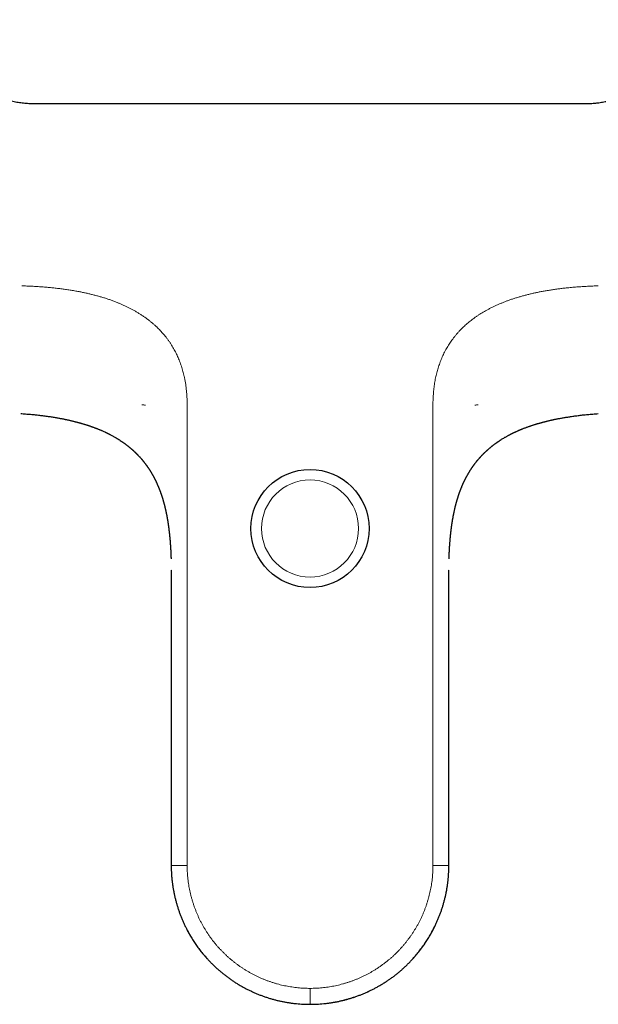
# Model space of a CAD drawing. Header units: millimetres. Extents: x 8 to 945, y 12 to 444.
# Tile 8 of 40: x 439 to 530, y 45 to 200. Entities that reach past the tile are written whole.
import ezdxf

# ---------------------------------------------------------------- set-up
doc = ezdxf.new("R2010")
doc.units = ezdxf.units.MM

msp = doc.modelspace()

# ---------------------------------------------------------------- linework, layer by layer
at = {"color": 7, "linetype": 'Continuous', "lineweight": 30}
for p, q in [((484.54, 186.43), (441.15, 186.43)), ((527.94, 186.43), (484.54, 186.43)), ((439.22, 137.93), (439.39, 137.92)), ((462.79, 113.52), (462.79, 113.51)), ((462.79, 113.41), (462.79, 67.18)), ((462.79, 113.41), (462.79, 113.41)), ((506.29, 113.51), (506.29, 113.52)), ((506.29, 67.18), (506.29, 113.41)), ((463.14, 63.32), (463.19, 63.05)), ((505.89, 63), (505.95, 63.32)), ((475.31, 47.49), (475.54, 47.38)), ((493.54, 47.38), (493.77, 47.48)), ((493.77, 47.48), (493.78, 47.49)), ((484.06, 45.44), (484.1, 45.43)), ((485, 45.43), (485.04, 45.44))]:
    msp.add_line(p, q, dxfattribs=at)
at = {"color": 252, "linetype": 'Continuous', "lineweight": 0}
for p, q in [((465.29, 67.18), (465.29, 113.41)), ((503.8, 113.41), (503.8, 67.18)), ((463.14, 63.32), (463.14, 63.32)), ((505.95, 63.32), (505.95, 63.32)), ((465.84, 56.08), (465.84, 56.08)), ((503.25, 56.08), (503.25, 56.08))]:
    msp.add_line(p, q, dxfattribs=at)
at = {"color": 7, "linetype": 'Continuous', "lineweight": 30}
msp.add_circle((484.54, 119.93), 9.25, dxfattribs=at)
at = {"color": 252, "linetype": 'Continuous', "lineweight": 0}
msp.add_circle((484.54, 119.93), 7.6, dxfattribs=at)
at = {"color": 7, "linetype": 'Continuous', "lineweight": 30}
for points, knots in [([(441.15, 186.43), (441.01, 186.43), (440.72, 186.43), (440.29, 186.45), (439.86, 186.49), (439.43, 186.53), (439.01, 186.59), (438.6, 186.66), (438.19, 186.74), (437.79, 186.84), (437.39, 186.94), (436.99, 187.06), (436.59, 187.19), (436.2, 187.33), (435.81, 187.48), (435.43, 187.65), (435.06, 187.82), (434.69, 188.01), (434.33, 188.2), (433.97, 188.41), (433.62, 188.62), (433.28, 188.85), (432.95, 189.09), (432.62, 189.33), (432.31, 189.58), (432.01, 189.83), (431.73, 190.08), (431.46, 190.33), (431.19, 190.59), (430.93, 190.86), (430.67, 191.15), (430.41, 191.45), (430.15, 191.77), (429.9, 192.1), (429.66, 192.43), (429.43, 192.77), (429.21, 193.12), (429.01, 193.46), (428.82, 193.8), (428.64, 194.14), (428.48, 194.48), (428.32, 194.83), (428.17, 195.18), (428.03, 195.53), (427.9, 195.9), (427.78, 196.26), (427.67, 196.63), (427.57, 197.01), (427.49, 197.39), (427.41, 197.76), (427.34, 198.13), (427.29, 198.5), (427.24, 198.87), (427.2, 199.24), (427.19, 199.48), (427.18, 199.6)], [0, 0, 0, 0, 0.020619, 0.041106, 0.061471, 0.081723, 0.10187, 0.121562, 0.141169, 0.160696, 0.18015, 0.199932, 0.219651, 0.239313, 0.258923, 0.278485, 0.298006, 0.31749, 0.336941, 0.356362, 0.375759, 0.395135, 0.414493, 0.433837, 0.453169, 0.470884, 0.488595, 0.506305, 0.524015, 0.541728, 0.559447, 0.578786, 0.598137, 0.617505, 0.636893, 0.656304, 0.675742, 0.695212, 0.71309, 0.731001, 0.74895, 0.766939, 0.784973, 0.803056, 0.821193, 0.839388, 0.857647, 0.875974, 0.894375, 0.912857, 0.930362, 0.947948, 0.965623, 0.98339, 1, 1, 1, 1]), ([(541.91, 199.6), (541.9, 199.46), (541.88, 199.18), (541.84, 198.76), (541.78, 198.33), (541.71, 197.91), (541.63, 197.49), (541.53, 197.08), (541.43, 196.68), (541.31, 196.29), (541.18, 195.89), (541.04, 195.5), (540.89, 195.11), (540.73, 194.73), (540.55, 194.35), (540.37, 193.98), (540.17, 193.62), (539.97, 193.26), (539.75, 192.91), (539.52, 192.57), (539.29, 192.23), (539.04, 191.9), (538.79, 191.58), (538.53, 191.27), (538.26, 190.97), (538, 190.69), (537.73, 190.42), (537.46, 190.17), (537.18, 189.92), (536.9, 189.67), (536.6, 189.43), (536.28, 189.19), (535.95, 188.95), (535.61, 188.72), (535.26, 188.5), (534.91, 188.29), (534.55, 188.09), (534.19, 187.9), (533.84, 187.73), (533.5, 187.58), (533.15, 187.43), (532.79, 187.29), (532.43, 187.17), (532.07, 187.05), (531.7, 186.94), (531.33, 186.84), (530.95, 186.75), (530.57, 186.68), (530.19, 186.61), (529.81, 186.55), (529.43, 186.51), (529.06, 186.47), (528.69, 186.45), (528.31, 186.43), (528.06, 186.43), (527.94, 186.43)], [0, 0, 0, 0, 0.019525, 0.040009, 0.06037, 0.080619, 0.100762, 0.120451, 0.140054, 0.159578, 0.179029, 0.198808, 0.218524, 0.238182, 0.257788, 0.277348, 0.296866, 0.316346, 0.335793, 0.355212, 0.374606, 0.393978, 0.413333, 0.432673, 0.452003, 0.469715, 0.487423, 0.505129, 0.522836, 0.540547, 0.558263, 0.577598, 0.596947, 0.616311, 0.635696, 0.655103, 0.674538, 0.694005, 0.71188, 0.729788, 0.747734, 0.76572, 0.783751, 0.801831, 0.819965, 0.838157, 0.856412, 0.874737, 0.893135, 0.911614, 0.929115, 0.946699, 0.96437, 0.982135, 1, 1, 1, 1]), ([(439.39, 137.92), (439.52, 137.91), (439.79, 137.89), (440.18, 137.86), (440.57, 137.83), (440.94, 137.8), (441.3, 137.76), (441.65, 137.73), (441.98, 137.69), (442.31, 137.65), (442.64, 137.61), (442.99, 137.57), (443.34, 137.52), (443.67, 137.47), (444, 137.42), (444.31, 137.37), (444.6, 137.32), (444.89, 137.28), (445.16, 137.23), (445.41, 137.18), (445.66, 137.13), (445.89, 137.09), (446.1, 137.05), (446.3, 137), (446.48, 136.97), (446.65, 136.93), (446.81, 136.89), (446.98, 136.85), (447.18, 136.81), (447.38, 136.76), (447.58, 136.71), (447.76, 136.66), (447.92, 136.62), (448.04, 136.59), (448.13, 136.57), (448.18, 136.55), (448.22, 136.54), (448.26, 136.53), (448.29, 136.53), (448.31, 136.52), (448.33, 136.51), (448.37, 136.5), (448.41, 136.49), (448.46, 136.48), (448.53, 136.46), (448.6, 136.44), (448.69, 136.41), (448.79, 136.38), (448.93, 136.34), (449.1, 136.29), (449.28, 136.24), (449.46, 136.18), (449.63, 136.13), (449.79, 136.07), (449.96, 136.02), (450.13, 135.96), (450.29, 135.9), (450.45, 135.85), (450.62, 135.79), (450.79, 135.72), (450.94, 135.66), (451.1, 135.6), (451.26, 135.54), (451.41, 135.48), (451.55, 135.42), (451.68, 135.37), (451.81, 135.31), (451.96, 135.25), (452.15, 135.16), (452.32, 135.09), (452.44, 135.03), (452.51, 135), (452.58, 134.97), (452.64, 134.94), (452.69, 134.91), (452.73, 134.89), (452.77, 134.87), (452.8, 134.86), (452.83, 134.84), (452.88, 134.82), (452.93, 134.79), (452.99, 134.76), (453.06, 134.73), (453.13, 134.69), (453.25, 134.63), (453.39, 134.55), (453.58, 134.45), (453.78, 134.34), (453.98, 134.23), (454.2, 134.1), (454.44, 133.95), (454.69, 133.8), (454.87, 133.67), (454.99, 133.59), (455.05, 133.56), (455.1, 133.52), (455.13, 133.5), (455.16, 133.48), (455.19, 133.46), (455.2, 133.45), (455.22, 133.43), (455.25, 133.42), (455.29, 133.39), (455.33, 133.36), (455.39, 133.32), (455.47, 133.26), (455.56, 133.19), (455.65, 133.12), (455.74, 133.06), (455.82, 133), (455.9, 132.93), (455.99, 132.87), (456.08, 132.8), (456.17, 132.72), (456.27, 132.64), (456.36, 132.56), (456.44, 132.5), (456.5, 132.44), (456.57, 132.39), (456.62, 132.34), (456.68, 132.29), (456.72, 132.26), (456.75, 132.23), (456.77, 132.21), (456.78, 132.2), (456.8, 132.18), (456.83, 132.16), (456.86, 132.13), (456.9, 132.09), (456.96, 132.04), (457.02, 131.98), (457.07, 131.93), (457.12, 131.88), (457.17, 131.84), (457.21, 131.8), (457.25, 131.76), (457.29, 131.72), (457.33, 131.68), (457.38, 131.63), (457.43, 131.58), (457.48, 131.53), (457.54, 131.47), (457.59, 131.41), (457.64, 131.36), (457.69, 131.3), (457.74, 131.25), (457.78, 131.21), (457.82, 131.17), (457.85, 131.13), (457.88, 131.11), (457.89, 131.09), (457.91, 131.07), (457.93, 131.04), (457.96, 131.01), (458, 130.97), (458.04, 130.93), (458.08, 130.88), (458.13, 130.82), (458.17, 130.77), (458.22, 130.72), (458.26, 130.67), (458.29, 130.62), (458.33, 130.58), (458.37, 130.53), (458.41, 130.48), (458.46, 130.42), (458.51, 130.36), (458.56, 130.3), (458.6, 130.24), (458.64, 130.18), (458.68, 130.14), (458.72, 130.09), (458.75, 130.05), (458.78, 130), (458.82, 129.95), (458.86, 129.9), (458.89, 129.86), (458.91, 129.82), (458.94, 129.79), (458.96, 129.76), (458.99, 129.72), (459.02, 129.67), (459.05, 129.63), (459.08, 129.59), (459.1, 129.56), (459.12, 129.53), (459.14, 129.5), (459.16, 129.48), (459.18, 129.45), (459.2, 129.42), (459.23, 129.37), (459.26, 129.33), (459.29, 129.28), (459.32, 129.23), (459.35, 129.19), (459.38, 129.15), (459.4, 129.11), (459.42, 129.08), (459.44, 129.05), (459.46, 129.02), (459.49, 128.98), (459.52, 128.93), (459.55, 128.87), (459.59, 128.81), (459.63, 128.74), (459.67, 128.68), (459.71, 128.61), (459.74, 128.55), (459.78, 128.49), (459.82, 128.42), (459.86, 128.35), (459.9, 128.28), (459.93, 128.23), (459.96, 128.18), (459.98, 128.13), (460.01, 128.08), (460.04, 128.02), (460.08, 127.94), (460.13, 127.85), (460.18, 127.76), (460.22, 127.67), (460.27, 127.58), (460.32, 127.48), (460.37, 127.38), (460.41, 127.29), (460.45, 127.2), (460.49, 127.12), (460.52, 127.06), (460.54, 127), (460.57, 126.94), (460.6, 126.87), (460.64, 126.78), (460.69, 126.68), (460.73, 126.57), (460.78, 126.47), (460.81, 126.38), (460.84, 126.31), (460.86, 126.25), (460.89, 126.19), (460.91, 126.14), (460.92, 126.1), (460.94, 126.06), (460.96, 126.02), (460.98, 125.96), (461, 125.9), (461.03, 125.83), (461.05, 125.77), (461.07, 125.71), (461.09, 125.66), (461.11, 125.6), (461.13, 125.54), (461.15, 125.48), (461.17, 125.43), (461.19, 125.38), (461.2, 125.34), (461.21, 125.31), (461.22, 125.28), (461.23, 125.26), (461.24, 125.23), (461.25, 125.2), (461.26, 125.16), (461.28, 125.11), (461.3, 125.06), (461.32, 125), (461.34, 124.94), (461.35, 124.89), (461.38, 124.82), (461.4, 124.73), (461.43, 124.63), (461.46, 124.56), (461.47, 124.5), (461.49, 124.45), (461.5, 124.4), (461.51, 124.37), (461.52, 124.35), (461.52, 124.33), (461.53, 124.31), (461.54, 124.28), (461.55, 124.25), (461.56, 124.2), (461.58, 124.14), (461.6, 124.07), (461.62, 124), (461.64, 123.92), (461.66, 123.85), (461.68, 123.77), (461.7, 123.7), (461.72, 123.62), (461.74, 123.53), (461.76, 123.45), (461.78, 123.39), (461.79, 123.34), (461.8, 123.3), (461.8, 123.27), (461.81, 123.25), (461.82, 123.21), (461.83, 123.17), (461.84, 123.12), (461.86, 123.06), (461.87, 122.99), (461.89, 122.9), (461.92, 122.79), (461.94, 122.67), (461.97, 122.54), (461.99, 122.43), (462.01, 122.34), (462.03, 122.27), (462.04, 122.21), (462.05, 122.14), (462.06, 122.08), (462.07, 122.05), (462.07, 122.03)], [0, 0, 0, 0, 0.012599, 0.024863, 0.036796, 0.048402, 0.059684, 0.070454, 0.080917, 0.091078, 0.100939, 0.112291, 0.123225, 0.133744, 0.143852, 0.153552, 0.162844, 0.171732, 0.180217, 0.188299, 0.19598, 0.203261, 0.210141, 0.216261, 0.222027, 0.227436, 0.23249, 0.237188, 0.244185, 0.250844, 0.257164, 0.263146, 0.26813, 0.272852, 0.274635, 0.276341, 0.277794, 0.278971, 0.279753, 0.280365, 0.281156, 0.282222, 0.283565, 0.285184, 0.287446, 0.289955, 0.29258, 0.295323, 0.300515, 0.306083, 0.31203, 0.318357, 0.323486, 0.328844, 0.334429, 0.340019, 0.345411, 0.350605, 0.35647, 0.362057, 0.367364, 0.372392, 0.378011, 0.38323, 0.388047, 0.392462, 0.39665, 0.400938, 0.408384, 0.416134, 0.418634, 0.421163, 0.423639, 0.42583, 0.427721, 0.429069, 0.430208, 0.431255, 0.432516, 0.434007, 0.435728, 0.438053, 0.440658, 0.44335, 0.446101, 0.452697, 0.459615, 0.466855, 0.474414, 0.482001, 0.49175, 0.501285, 0.510605, 0.513123, 0.515333, 0.517206, 0.518742, 0.519941, 0.520801, 0.521332, 0.522116, 0.523193, 0.524563, 0.526226, 0.528184, 0.532128, 0.535958, 0.539632, 0.543147, 0.546505, 0.549704, 0.553441, 0.5572, 0.561227, 0.565521, 0.570084, 0.572763, 0.575527, 0.578376, 0.581059, 0.583336, 0.585208, 0.586672, 0.587409, 0.587999, 0.588795, 0.589906, 0.591332, 0.593075, 0.596001, 0.598695, 0.601153, 0.603526, 0.605651, 0.60766, 0.609575, 0.611406, 0.613255, 0.615396, 0.61783, 0.620511, 0.6232, 0.625864, 0.628502, 0.630899, 0.633274, 0.635541, 0.637471, 0.639053, 0.640286, 0.640956, 0.64182, 0.642945, 0.644333, 0.645983, 0.648371, 0.650638, 0.652767, 0.655402, 0.65779, 0.659954, 0.661961, 0.66387, 0.665749, 0.668064, 0.670837, 0.673654, 0.676348, 0.678918, 0.68136, 0.68342, 0.68535, 0.687159, 0.68911, 0.691331, 0.69354, 0.695519, 0.696909, 0.698207, 0.699687, 0.701388, 0.703311, 0.704978, 0.706749, 0.708323, 0.709623, 0.71065, 0.711559, 0.712672, 0.714052, 0.715701, 0.71762, 0.719718, 0.721669, 0.723443, 0.725255, 0.726848, 0.728245, 0.729558, 0.730814, 0.732556, 0.734665, 0.737147, 0.739677, 0.742449, 0.745144, 0.747708, 0.750142, 0.752444, 0.755652, 0.758565, 0.76124, 0.763719, 0.765528, 0.767248, 0.769174, 0.771378, 0.77485, 0.778504, 0.782185, 0.785894, 0.789631, 0.793388, 0.797581, 0.801406, 0.804863, 0.807973, 0.810288, 0.812574, 0.815091, 0.817847, 0.820844, 0.825077, 0.82956, 0.83429, 0.836919, 0.83962, 0.842214, 0.844421, 0.846314, 0.847784, 0.849236, 0.851065, 0.853177, 0.85557, 0.858157, 0.860881, 0.862911, 0.865011, 0.86718, 0.86942, 0.871729, 0.874018, 0.876017, 0.877372, 0.878535, 0.879509, 0.880292, 0.881139, 0.882306, 0.883795, 0.885749, 0.887985, 0.890174, 0.892285, 0.894319, 0.896275, 0.900581, 0.904456, 0.90696, 0.909208, 0.91117, 0.912846, 0.914236, 0.914927, 0.915517, 0.916215, 0.917186, 0.91843, 0.919946, 0.922657, 0.92526, 0.927727, 0.930819, 0.933668, 0.936355, 0.939236, 0.942194, 0.945368, 0.948758, 0.950736, 0.952386, 0.953696, 0.954667, 0.955529, 0.956697, 0.958184, 0.959988, 0.962109, 0.964447, 0.966759, 0.971246, 0.975589, 0.979787, 0.983844, 0.986492, 0.989124, 0.991766, 0.994443, 0.99718, 1, 1, 1, 1]), ([(507.02, 122.03), (507.02, 122.05), (507.03, 122.08), (507.04, 122.14), (507.05, 122.21), (507.07, 122.29), (507.09, 122.39), (507.11, 122.49), (507.13, 122.61), (507.17, 122.76), (507.2, 122.9), (507.22, 123), (507.23, 123.05), (507.25, 123.11), (507.26, 123.16), (507.27, 123.2), (507.28, 123.23), (507.28, 123.26), (507.29, 123.28), (507.29, 123.3), (507.3, 123.34), (507.31, 123.38), (507.33, 123.45), (507.35, 123.52), (507.37, 123.59), (507.38, 123.66), (507.4, 123.72), (507.41, 123.78), (507.43, 123.84), (507.45, 123.9), (507.47, 123.97), (507.49, 124.04), (507.51, 124.12), (507.53, 124.19), (507.54, 124.25), (507.55, 124.28), (507.56, 124.31), (507.57, 124.33), (507.57, 124.35), (507.58, 124.37), (507.59, 124.41), (507.6, 124.46), (507.62, 124.51), (507.64, 124.57), (507.66, 124.65), (507.69, 124.73), (507.71, 124.81), (507.74, 124.89), (507.76, 124.95), (507.77, 124.99), (507.79, 125.04), (507.8, 125.09), (507.82, 125.14), (507.83, 125.18), (507.84, 125.21), (507.85, 125.24), (507.86, 125.27), (507.87, 125.3), (507.89, 125.34), (507.91, 125.4), (507.93, 125.46), (507.95, 125.53), (507.98, 125.61), (508.01, 125.69), (508.04, 125.78), (508.07, 125.86), (508.1, 125.93), (508.13, 126), (508.15, 126.05), (508.16, 126.08), (508.17, 126.11), (508.18, 126.14), (508.2, 126.17), (508.21, 126.21), (508.23, 126.26), (508.25, 126.31), (508.28, 126.38), (508.32, 126.48), (508.37, 126.6), (508.41, 126.71), (508.46, 126.81), (508.5, 126.9), (508.54, 126.98), (508.57, 127.05), (508.6, 127.12), (508.63, 127.18), (508.67, 127.26), (508.7, 127.34), (508.75, 127.43), (508.79, 127.51), (508.83, 127.59), (508.87, 127.67), (508.9, 127.74), (508.94, 127.82), (508.98, 127.89), (509.02, 127.96), (509.05, 128.03), (509.09, 128.09), (509.12, 128.15), (509.15, 128.2), (509.18, 128.25), (509.21, 128.31), (509.25, 128.38), (509.29, 128.45), (509.33, 128.52), (509.38, 128.61), (509.43, 128.69), (509.48, 128.77), (509.52, 128.84), (509.56, 128.9), (509.59, 128.95), (509.61, 128.99), (509.64, 129.03), (509.66, 129.06), (509.68, 129.09), (509.7, 129.13), (509.73, 129.17), (509.76, 129.22), (509.8, 129.28), (509.84, 129.33), (509.87, 129.38), (509.9, 129.42), (509.92, 129.46), (509.93, 129.48), (509.95, 129.5), (509.96, 129.52), (509.98, 129.55), (510.01, 129.58), (510.03, 129.62), (510.06, 129.66), (510.08, 129.69), (510.1, 129.72), (510.12, 129.75), (510.15, 129.78), (510.17, 129.82), (510.19, 129.85), (510.22, 129.88), (510.25, 129.93), (510.29, 129.97), (510.32, 130.02), (510.35, 130.06), (510.38, 130.1), (510.42, 130.15), (510.46, 130.21), (510.52, 130.28), (510.58, 130.35), (510.63, 130.42), (510.68, 130.48), (510.71, 130.52), (510.74, 130.56), (510.77, 130.59), (510.8, 130.63), (510.84, 130.68), (510.89, 130.73), (510.94, 130.8), (510.99, 130.86), (511.04, 130.91), (511.09, 130.96), (511.13, 131.01), (511.16, 131.05), (511.19, 131.07), (511.2, 131.1), (511.22, 131.11), (511.24, 131.13), (511.26, 131.16), (511.29, 131.19), (511.32, 131.23), (511.37, 131.27), (511.42, 131.33), (511.48, 131.39), (511.53, 131.45), (511.59, 131.5), (511.64, 131.56), (511.69, 131.61), (511.74, 131.66), (511.78, 131.7), (511.82, 131.74), (511.86, 131.78), (511.9, 131.82), (511.95, 131.86), (512, 131.91), (512.04, 131.95), (512.08, 131.99), (512.12, 132.03), (512.16, 132.06), (512.2, 132.1), (512.24, 132.13), (512.27, 132.16), (512.29, 132.18), (512.31, 132.2), (512.32, 132.21), (512.34, 132.22), (512.36, 132.24), (512.39, 132.27), (512.43, 132.31), (512.48, 132.35), (512.54, 132.4), (512.6, 132.45), (512.67, 132.51), (512.75, 132.59), (512.85, 132.66), (512.94, 132.74), (513.03, 132.81), (513.11, 132.87), (513.2, 132.94), (513.29, 133.02), (513.4, 133.1), (513.49, 133.17), (513.57, 133.22), (513.63, 133.27), (513.69, 133.31), (513.74, 133.35), (513.79, 133.38), (513.82, 133.41), (513.85, 133.43), (513.87, 133.44), (513.89, 133.45), (513.9, 133.46), (513.92, 133.48), (513.96, 133.5), (514, 133.53), (514.05, 133.56), (514.12, 133.61), (514.19, 133.65), (514.26, 133.7), (514.33, 133.75), (514.41, 133.8), (514.48, 133.85), (514.6, 133.92), (514.77, 134.03), (514.97, 134.15), (515.16, 134.26), (515.33, 134.35), (515.49, 134.44), (515.65, 134.53), (515.8, 134.61), (515.93, 134.68), (516.03, 134.73), (516.1, 134.76), (516.17, 134.8), (516.22, 134.83), (516.27, 134.85), (516.3, 134.86), (516.33, 134.88), (516.37, 134.9), (516.4, 134.91), (516.45, 134.94), (516.51, 134.97), (516.58, 135), (516.66, 135.04), (516.74, 135.07), (516.81, 135.1), (516.92, 135.15), (517.05, 135.21), (517.2, 135.28), (517.32, 135.33), (517.42, 135.37), (517.52, 135.41), (517.63, 135.46), (517.74, 135.51), (517.87, 135.56), (518.02, 135.62), (518.19, 135.68), (518.38, 135.75), (518.57, 135.82), (518.75, 135.89), (518.94, 135.95), (519.11, 136.01), (519.28, 136.07), (519.45, 136.12), (519.62, 136.18), (519.79, 136.23), (519.96, 136.28), (520.12, 136.33), (520.27, 136.38), (520.39, 136.41), (520.49, 136.44), (520.56, 136.46), (520.62, 136.48), (520.68, 136.49), (520.72, 136.5), (520.76, 136.51), (520.79, 136.52), (520.82, 136.53), (520.85, 136.54), (520.9, 136.55), (520.95, 136.57), (521.01, 136.58), (521.1, 136.61), (521.22, 136.64), (521.37, 136.67), (521.51, 136.71), (521.64, 136.74), (521.77, 136.77), (521.91, 136.81), (522.06, 136.84), (522.21, 136.88), (522.36, 136.91), (522.53, 136.95), (522.71, 136.99), (522.89, 137.03), (523.1, 137.07), (523.32, 137.11), (523.56, 137.16), (523.81, 137.2), (524.07, 137.25), (524.35, 137.3), (524.63, 137.35), (524.92, 137.39), (525.22, 137.44), (525.53, 137.49), (525.85, 137.53), (526.18, 137.58), (526.53, 137.62), (526.88, 137.66), (527.25, 137.71), (527.64, 137.75), (528.03, 137.79), (528.43, 137.82), (528.84, 137.86), (529.27, 137.89), (529.56, 137.91), (529.7, 137.92)], [0, 0, 0, 0, 0.00282, 0.005557, 0.008234, 0.011613, 0.014988, 0.018412, 0.021933, 0.027678, 0.033683, 0.035743, 0.037824, 0.039735, 0.041394, 0.042801, 0.043958, 0.044818, 0.045506, 0.046377, 0.047496, 0.048863, 0.051579, 0.054352, 0.05698, 0.059464, 0.061804, 0.064, 0.066079, 0.068483, 0.071064, 0.073823, 0.07676, 0.07986, 0.081505, 0.082838, 0.083859, 0.08457, 0.085222, 0.08599, 0.087428, 0.089151, 0.091159, 0.093625, 0.096369, 0.099363, 0.102608, 0.106105, 0.107822, 0.109594, 0.111421, 0.113303, 0.115102, 0.116641, 0.118119, 0.119235, 0.120044, 0.120977, 0.122683, 0.124828, 0.127412, 0.13019, 0.132869, 0.136328, 0.139605, 0.1427, 0.145604, 0.14818, 0.150381, 0.151503, 0.152499, 0.153588, 0.154903, 0.156444, 0.158212, 0.160205, 0.16227, 0.167022, 0.171543, 0.175832, 0.179877, 0.183567, 0.18687, 0.189395, 0.191897, 0.194574, 0.197505, 0.200714, 0.204202, 0.207966, 0.210992, 0.214, 0.216991, 0.219964, 0.222919, 0.225856, 0.22862, 0.23114, 0.233289, 0.235294, 0.237458, 0.2399, 0.242523, 0.245393, 0.248528, 0.25193, 0.255598, 0.258667, 0.261677, 0.264317, 0.266274, 0.267961, 0.269394, 0.270809, 0.272297, 0.273948, 0.275865, 0.27806, 0.280228, 0.282571, 0.284673, 0.286437, 0.287587, 0.28853, 0.289323, 0.290321, 0.29148, 0.292865, 0.29446, 0.296021, 0.297468, 0.298802, 0.300023, 0.301517, 0.302809, 0.304143, 0.305614, 0.307543, 0.309634, 0.311577, 0.313293, 0.314969, 0.316753, 0.319635, 0.322737, 0.326027, 0.329506, 0.331665, 0.333542, 0.335131, 0.336541, 0.338037, 0.340368, 0.342919, 0.345786, 0.348983, 0.351162, 0.35347, 0.355625, 0.357354, 0.358659, 0.359427, 0.360199, 0.361149, 0.362277, 0.363581, 0.365062, 0.367674, 0.370345, 0.373043, 0.375696, 0.378375, 0.381078, 0.383634, 0.385896, 0.387865, 0.389563, 0.391435, 0.3934, 0.395459, 0.397706, 0.400223, 0.401846, 0.403564, 0.405377, 0.40727, 0.408953, 0.410321, 0.411323, 0.412044, 0.412598, 0.41329, 0.414137, 0.415683, 0.417571, 0.4198, 0.422355, 0.42495, 0.427474, 0.431802, 0.435904, 0.439779, 0.443427, 0.446852, 0.450294, 0.454461, 0.458892, 0.463587, 0.465892, 0.468255, 0.470677, 0.47296, 0.474895, 0.476242, 0.477348, 0.478212, 0.478836, 0.479304, 0.479919, 0.481232, 0.482969, 0.485128, 0.487637, 0.490437, 0.493269, 0.496121, 0.498992, 0.501884, 0.504796, 0.512907, 0.521167, 0.527523, 0.533782, 0.539815, 0.545623, 0.551208, 0.55657, 0.559312, 0.561965, 0.564326, 0.566355, 0.568053, 0.569155, 0.570129, 0.571259, 0.572575, 0.574075, 0.576393, 0.579027, 0.581706, 0.584352, 0.586963, 0.58954, 0.595481, 0.601234, 0.60457, 0.607854, 0.611313, 0.61502, 0.618976, 0.623179, 0.628548, 0.634271, 0.640346, 0.646773, 0.653549, 0.659117, 0.664899, 0.670724, 0.676306, 0.681642, 0.687499, 0.693032, 0.698242, 0.703129, 0.707696, 0.710119, 0.712442, 0.714565, 0.71636, 0.717826, 0.718963, 0.719772, 0.720609, 0.721764, 0.723241, 0.725033, 0.726952, 0.728918, 0.73374, 0.738824, 0.74285, 0.747027, 0.751354, 0.755831, 0.760459, 0.765277, 0.770165, 0.775409, 0.781009, 0.786964, 0.793274, 0.800356, 0.807838, 0.815721, 0.824006, 0.832694, 0.841785, 0.850729, 0.860035, 0.869705, 0.879742, 0.890148, 0.900926, 0.912079, 0.923611, 0.935527, 0.947829, 0.960293, 0.97314, 0.986374, 1, 1, 1, 1]), ([(462.07, 122.03), (462.08, 122.03), (462.08, 122.01), (462.09, 121.97), (462.09, 121.93), (462.1, 121.89), (462.11, 121.85), (462.12, 121.8), (462.13, 121.75), (462.14, 121.7), (462.15, 121.64), (462.16, 121.58), (462.17, 121.53), (462.18, 121.48), (462.18, 121.44), (462.19, 121.4), (462.2, 121.36), (462.2, 121.31), (462.21, 121.27), (462.22, 121.22), (462.23, 121.17), (462.24, 121.12), (462.24, 121.07), (462.25, 121.03), (462.26, 120.98), (462.27, 120.93), (462.28, 120.87), (462.29, 120.81), (462.3, 120.74), (462.3, 120.68), (462.31, 120.63), (462.32, 120.59), (462.32, 120.56), (462.33, 120.53), (462.33, 120.5), (462.34, 120.47), (462.34, 120.44), (462.35, 120.39), (462.36, 120.34), (462.36, 120.27), (462.37, 120.21), (462.38, 120.15), (462.39, 120.09), (462.39, 120.05), (462.4, 120.01), (462.4, 119.97), (462.41, 119.95), (462.41, 119.93), (462.41, 119.9), (462.42, 119.87), (462.42, 119.82), (462.43, 119.75), (462.44, 119.66), (462.45, 119.59), (462.46, 119.52), (462.47, 119.45), (462.47, 119.4), (462.48, 119.35), (462.48, 119.32), (462.49, 119.29), (462.49, 119.27), (462.49, 119.24), (462.5, 119.18), (462.51, 119.11), (462.51, 119.03), (462.52, 118.96), (462.53, 118.89), (462.54, 118.83), (462.54, 118.76), (462.55, 118.7), (462.55, 118.65), (462.56, 118.62), (462.56, 118.6), (462.56, 118.58), (462.56, 118.55), (462.57, 118.51), (462.57, 118.46), (462.58, 118.41), (462.58, 118.34), (462.59, 118.27), (462.6, 118.2), (462.6, 118.12), (462.61, 118.04), (462.62, 117.96), (462.63, 117.76), (462.65, 117.55), (462.66, 117.33), (462.67, 117.23), (462.68, 117.13), (462.68, 117.04), (462.69, 116.96), (462.69, 116.91), (462.69, 116.87), (462.69, 116.85), (462.7, 116.83), (462.7, 116.82), (462.7, 116.8), (462.7, 116.78), (462.7, 116.74), (462.7, 116.69), (462.71, 116.63), (462.71, 116.56), (462.72, 116.48), (462.72, 116.4), (462.72, 116.31), (462.73, 116.21), (462.73, 116.1), (462.74, 115.96), (462.75, 115.8), (462.75, 115.65), (462.76, 115.51), (462.76, 115.38), (462.77, 115.27), (462.77, 115.2), (462.77, 115.17)], [0, 0, 0, 0, 0.002768, 0.009534, 0.01621, 0.022458, 0.029138, 0.036252, 0.043832, 0.052051, 0.060821, 0.070144, 0.079158, 0.086296, 0.092221, 0.098521, 0.105259, 0.111688, 0.118554, 0.125878, 0.133661, 0.141903, 0.149814, 0.156372, 0.16301, 0.170561, 0.179157, 0.188716, 0.199092, 0.210282, 0.216519, 0.222803, 0.228168, 0.232473, 0.235716, 0.239599, 0.244799, 0.251337, 0.260823, 0.270493, 0.280089, 0.289614, 0.297046, 0.3043, 0.310552, 0.315663, 0.31893, 0.321623, 0.325164, 0.32989, 0.3358, 0.348771, 0.361174, 0.371933, 0.382201, 0.391971, 0.400563, 0.407538, 0.411884, 0.415232, 0.418137, 0.42265, 0.428964, 0.441658, 0.45339, 0.46402, 0.473565, 0.482992, 0.492872, 0.503205, 0.509152, 0.513416, 0.516092, 0.518913, 0.522439, 0.528121, 0.535009, 0.543105, 0.55215, 0.562338, 0.573597, 0.585071, 0.596518, 0.607936, 0.619327, 0.681483, 0.697173, 0.712328, 0.726388, 0.739371, 0.751297, 0.757523, 0.762522, 0.76578, 0.767411, 0.769135, 0.771538, 0.774619, 0.780073, 0.786858, 0.794972, 0.804416, 0.815189, 0.827063, 0.84014, 0.853242, 0.865977, 0.888923, 0.910629, 0.931142, 0.950512, 0.968802, 0.986087, 1, 1, 1, 1]), ([(506.32, 115.17), (506.32, 115.19), (506.32, 115.24), (506.32, 115.33), (506.33, 115.46), (506.33, 115.61), (506.34, 115.77), (506.35, 115.94), (506.36, 116.09), (506.36, 116.23), (506.37, 116.34), (506.37, 116.44), (506.38, 116.53), (506.38, 116.62), (506.39, 116.69), (506.39, 116.74), (506.39, 116.78), (506.39, 116.8), (506.39, 116.82), (506.39, 116.83), (506.39, 116.85), (506.4, 116.87), (506.4, 116.9), (506.4, 116.94), (506.4, 117.01), (506.41, 117.1), (506.42, 117.22), (506.43, 117.35), (506.44, 117.59), (506.46, 117.81), (506.48, 118.02), (506.49, 118.11), (506.49, 118.2), (506.5, 118.29), (506.51, 118.37), (506.52, 118.44), (506.52, 118.49), (506.52, 118.54), (506.53, 118.57), (506.53, 118.59), (506.53, 118.62), (506.54, 118.65), (506.54, 118.71), (506.55, 118.77), (506.55, 118.84), (506.56, 118.9), (506.57, 118.97), (506.58, 119.04), (506.58, 119.12), (506.59, 119.19), (506.6, 119.24), (506.6, 119.27), (506.6, 119.3), (506.61, 119.32), (506.61, 119.36), (506.62, 119.4), (506.62, 119.45), (506.63, 119.52), (506.64, 119.6), (506.65, 119.68), (506.66, 119.75), (506.67, 119.81), (506.67, 119.85), (506.68, 119.89), (506.68, 119.92), (506.68, 119.94), (506.68, 119.96), (506.69, 119.99), (506.69, 120.02), (506.7, 120.06), (506.7, 120.11), (506.71, 120.16), (506.72, 120.21), (506.72, 120.26), (506.73, 120.31), (506.74, 120.36), (506.74, 120.4), (506.75, 120.44), (506.75, 120.47), (506.76, 120.5), (506.76, 120.52), (506.77, 120.55), (506.77, 120.59), (506.78, 120.63), (506.78, 120.67), (506.79, 120.71), (506.8, 120.76), (506.8, 120.81), (506.81, 120.85), (506.82, 120.9), (506.82, 120.94), (506.83, 120.98), (506.84, 121.01), (506.84, 121.05), (506.85, 121.1), (506.86, 121.16), (506.87, 121.24), (506.88, 121.3), (506.89, 121.37), (506.9, 121.42), (506.91, 121.47), (506.92, 121.51), (506.93, 121.55), (506.94, 121.6), (506.94, 121.65), (506.95, 121.69), (506.96, 121.73), (506.97, 121.77), (506.97, 121.81), (506.98, 121.85), (506.99, 121.88), (506.99, 121.91), (507, 121.95), (507.01, 121.98), (507.01, 122.01), (507.02, 122.03), (507.02, 122.03)], [0, 0, 0, 0, 0.007625, 0.022389, 0.042, 0.062884, 0.085129, 0.108808, 0.13398, 0.148716, 0.163942, 0.178559, 0.191467, 0.203159, 0.212974, 0.220912, 0.224775, 0.227961, 0.230471, 0.232306, 0.233796, 0.236679, 0.241233, 0.247188, 0.253545, 0.269169, 0.286467, 0.305451, 0.325084, 0.387332, 0.400644, 0.413993, 0.427381, 0.440332, 0.451769, 0.461649, 0.469054, 0.475252, 0.480243, 0.483317, 0.485933, 0.490006, 0.499371, 0.509238, 0.518684, 0.527708, 0.537032, 0.54738, 0.558754, 0.571014, 0.577482, 0.582044, 0.584993, 0.58854, 0.593387, 0.599394, 0.606561, 0.617556, 0.629225, 0.641524, 0.654456, 0.661158, 0.667635, 0.672941, 0.677031, 0.679942, 0.682956, 0.686719, 0.69123, 0.697963, 0.705486, 0.71307, 0.720701, 0.728377, 0.735397, 0.742454, 0.749223, 0.754974, 0.759681, 0.763342, 0.766797, 0.771176, 0.77675, 0.783382, 0.789993, 0.796349, 0.80245, 0.81022, 0.817532, 0.824351, 0.830587, 0.836235, 0.841295, 0.846471, 0.852682, 0.864885, 0.876399, 0.886902, 0.896439, 0.905182, 0.913171, 0.91849, 0.924987, 0.93243, 0.939684, 0.946597, 0.95317, 0.959403, 0.965305, 0.970925, 0.976271, 0.981343, 0.986205, 0.991973, 0.999055, 1, 1, 1, 1]), ([(462.79, 67.18), (462.8, 67), (462.8, 66.64), (462.82, 66.11), (462.85, 65.57), (462.9, 65.04), (462.96, 64.51), (463.03, 63.99), (463.11, 63.47), (463.21, 62.95), (463.32, 62.43), (463.44, 61.91), (463.58, 61.39), (463.73, 60.88), (463.89, 60.37), (464.06, 59.86), (464.25, 59.35), (464.45, 58.86), (464.66, 58.36), (464.88, 57.88), (465.12, 57.39), (465.36, 56.92), (465.62, 56.45), (465.89, 56), (466.16, 55.55), (466.45, 55.11), (466.75, 54.67), (467.06, 54.24), (467.39, 53.81), (467.72, 53.39), (468.07, 52.98), (468.42, 52.58), (468.79, 52.18), (469.16, 51.8), (469.55, 51.42), (469.94, 51.06), (470.34, 50.71), (470.75, 50.36), (471.17, 50.03), (471.59, 49.71), (472.02, 49.4), (472.45, 49.1), (472.89, 48.81), (473.35, 48.53), (473.81, 48.26), (474.28, 48), (474.76, 47.75), (475.24, 47.52), (475.73, 47.29), (476.22, 47.08), (476.72, 46.88), (477.22, 46.7), (477.73, 46.52), (478.24, 46.36), (478.75, 46.21), (479.26, 46.08), (479.77, 45.96), (480.29, 45.85), (480.81, 45.75), (481.34, 45.67), (481.87, 45.59), (482.4, 45.53), (482.94, 45.49), (483.47, 45.45), (484.01, 45.43), (484.37, 45.43), (484.54, 45.43)], [0, 0, 0, 0, 0.01568, 0.03136, 0.04704, 0.06272, 0.0784, 0.0938, 0.1092, 0.1246, 0.14, 0.155714, 0.171429, 0.187143, 0.202857, 0.218571, 0.234286, 0.25, 0.26568, 0.28136, 0.29704, 0.31272, 0.3284, 0.3438, 0.3592, 0.3746, 0.39, 0.405714, 0.421429, 0.437143, 0.452857, 0.468571, 0.484286, 0.5, 0.51568, 0.53136, 0.54704, 0.56272, 0.5784, 0.5938, 0.6092, 0.6246, 0.64, 0.655714, 0.671429, 0.687143, 0.702857, 0.718571, 0.734286, 0.75, 0.76568, 0.78136, 0.79704, 0.81272, 0.8284, 0.8438, 0.8592, 0.8746, 0.89, 0.905714, 0.921429, 0.937143, 0.952857, 0.968571, 0.984286, 1, 1, 1, 1]), ([(484.54, 45.43), (484.72, 45.43), (485.08, 45.43), (485.62, 45.45), (486.15, 45.49), (486.68, 45.53), (487.21, 45.59), (487.74, 45.66), (488.26, 45.75), (488.78, 45.84), (489.29, 45.95), (489.81, 46.07), (490.33, 46.21), (490.85, 46.36), (491.36, 46.52), (491.87, 46.7), (492.37, 46.88), (492.87, 47.08), (493.36, 47.29), (493.85, 47.52), (494.33, 47.75), (494.81, 48), (495.27, 48.26), (495.73, 48.52), (496.18, 48.8), (496.62, 49.09), (497.06, 49.39), (497.49, 49.7), (497.92, 50.02), (498.33, 50.36), (498.75, 50.7), (499.15, 51.06), (499.54, 51.42), (499.93, 51.8), (500.3, 52.18), (500.66, 52.57), (501.02, 52.98), (501.36, 53.39), (501.7, 53.8), (502.02, 54.22), (502.33, 54.65), (502.62, 55.08), (502.91, 55.53), (503.19, 55.98), (503.46, 56.44), (503.72, 56.92), (503.97, 57.39), (504.21, 57.87), (504.43, 58.36), (504.64, 58.86), (504.84, 59.35), (505.03, 59.86), (505.2, 60.36), (505.36, 60.87), (505.51, 61.38), (505.65, 61.9), (505.77, 62.41), (505.88, 62.92), (505.97, 63.44), (506.06, 63.97), (506.13, 64.5), (506.19, 65.04), (506.24, 65.57), (506.27, 66.11), (506.29, 66.64), (506.29, 67), (506.29, 67.18)], [0, 0, 0, 0, 0.01568, 0.03136, 0.04704, 0.06272, 0.0784, 0.0938, 0.1092, 0.1246, 0.14, 0.155714, 0.171429, 0.187143, 0.202857, 0.218571, 0.234286, 0.25, 0.26568, 0.28136, 0.29704, 0.31272, 0.3284, 0.3438, 0.3592, 0.3746, 0.39, 0.405714, 0.421429, 0.437143, 0.452857, 0.468571, 0.484286, 0.5, 0.51568, 0.53136, 0.54704, 0.56272, 0.5784, 0.5938, 0.6092, 0.6246, 0.64, 0.655714, 0.671429, 0.687143, 0.702857, 0.718571, 0.734286, 0.75, 0.76568, 0.78136, 0.79704, 0.81272, 0.8284, 0.8438, 0.8592, 0.8746, 0.89, 0.905714, 0.921429, 0.937143, 0.952857, 0.968571, 0.984286, 1, 1, 1, 1]), ([(463.22, 62.93), (463.22, 62.91), (463.25, 62.75), (463.32, 62.45), (463.39, 62.13), (463.43, 61.97), (463.44, 61.94)], [0, 0, 0, 0, 0.040424, 0.484304, 0.932347, 1, 1, 1, 1]), ([(505.65, 61.93), (505.66, 61.96), (505.69, 62.1), (505.73, 62.24), (505.75, 62.35)], [0, 0, 0, 0, 0.1728187, 1, 1, 1, 1]), ([(465.13, 57.38), (465.16, 57.31), (465.25, 57.13), (465.42, 56.82), (465.62, 56.45), (465.77, 56.2), (465.84, 56.08)], [0, 0, 0, 0, 0.1422307, 0.4226151, 0.7083962, 1, 1, 1, 1]), ([(503.25, 56.08), (503.32, 56.2), (503.45, 56.42), (503.64, 56.77), (503.82, 57.11), (504, 57.44), (504.12, 57.7), (504.19, 57.84), (504.2, 57.87)], [0, 0, 0, 0, 0.196478, 0.389309, 0.57874, 0.765006, 0.948331, 1, 1, 1, 1]), ([(465.84, 56.08), (465.9, 55.97), (466.03, 55.76), (466.23, 55.44), (466.44, 55.13), (466.65, 54.81), (466.87, 54.49), (467.1, 54.18), (467.34, 53.87), (467.58, 53.56), (467.84, 53.25), (468.1, 52.95), (468.29, 52.72), (468.4, 52.61), (468.42, 52.59)], [0, 0, 0, 0, 0.085132, 0.171429, 0.25873, 0.34685, 0.435597, 0.524775, 0.614179, 0.703589, 0.797009, 0.889914, 0.982035, 1, 1, 1, 1]), ([(500.34, 52.22), (500.37, 52.26), (500.49, 52.38), (500.69, 52.61), (500.94, 52.89), (501.19, 53.18), (501.44, 53.48), (501.68, 53.78), (501.92, 54.1), (502.16, 54.42), (502.4, 54.75), (502.62, 55.08), (502.84, 55.41), (503.05, 55.75), (503.18, 55.97), (503.25, 56.08)], [0, 0, 0, 0, 0.0299973, 0.1078565, 0.186611, 0.2660468, 0.3459529, 0.4261218, 0.506345, 0.590226, 0.6737293, 0.7566527, 0.8387957, 0.9199681, 1, 1, 1, 1]), ([(487.24, 45.6), (487.4, 45.62), (487.73, 45.66), (488.24, 45.74), (488.75, 45.84), (489.27, 45.95), (489.79, 46.07), (490.3, 46.2), (490.82, 46.35), (491.17, 46.46), (491.35, 46.52), (491.36, 46.52)], [0, 0, 0, 0, 0.115084, 0.239044, 0.363007, 0.486979, 0.613229, 0.73952, 0.865871, 0.992306, 1, 1, 1, 1]), ([(479.27, 46.08), (479.28, 46.08), (479.43, 46.04), (479.58, 46), (479.71, 45.98)], [0, 0, 0, 0, 0.099908, 1, 1, 1, 1])]:
    msp.add_open_spline(points, degree=3, knots=knots, dxfattribs=at)
at = {"color": 252, "linetype": 'Continuous', "lineweight": 0}
for points, knots in [([(465.29, 139.24), (465.29, 139.41), (465.29, 139.75), (465.27, 140.25), (465.25, 140.76), (465.21, 141.26), (465.16, 141.76), (465.1, 142.26), (465.02, 142.75), (464.94, 143.24), (464.84, 143.7), (464.74, 144.13), (464.64, 144.54), (464.52, 144.94), (464.39, 145.35), (464.26, 145.74), (464.11, 146.13), (463.96, 146.51), (463.8, 146.87), (463.64, 147.23), (463.46, 147.59), (463.27, 147.94), (463.06, 148.3), (462.85, 148.66), (462.62, 149.02), (462.38, 149.36), (462.13, 149.7), (461.87, 150.03), (461.61, 150.34), (461.35, 150.64), (461.08, 150.93), (460.8, 151.21), (460.51, 151.49), (460.21, 151.78), (459.89, 152.05), (459.57, 152.32), (459.24, 152.58), (458.9, 152.84), (458.54, 153.09), (458.15, 153.36), (457.73, 153.62), (457.3, 153.88), (456.88, 154.12), (456.45, 154.35), (456.03, 154.56), (455.61, 154.76), (455.18, 154.96), (454.75, 155.15), (454.28, 155.34), (453.79, 155.53), (453.27, 155.72), (452.74, 155.9), (452.21, 156.07), (451.67, 156.23), (451.12, 156.38), (450.57, 156.53), (450.02, 156.66), (449.47, 156.79), (448.91, 156.91), (448.31, 157.03), (447.65, 157.15), (446.94, 157.27), (446.22, 157.38), (445.51, 157.47), (444.79, 157.56), (444.07, 157.64), (443.33, 157.71), (442.56, 157.77), (441.77, 157.82), (440.97, 157.87), (440.18, 157.9), (439.65, 157.92), (439.39, 157.93)], [0, 0, 0, 0, 0.014, 0.0279998, 0.0420001, 0.056001, 0.0700023, 0.0837538, 0.0975052, 0.111256, 0.1250063, 0.1366726, 0.1483384, 0.1600038, 0.1716689, 0.1833339, 0.1949991, 0.2059982, 0.2169977, 0.2279977, 0.2389982, 0.2499987, 0.2616655, 0.2733317, 0.2849973, 0.2966624, 0.3083273, 0.3199924, 0.3309913, 0.3419908, 0.352991, 0.3639919, 0.3749936, 0.3866627, 0.3983322, 0.4100018, 0.4216712, 0.4333401, 0.4450079, 0.4587577, 0.4725057, 0.4862522, 0.4999981, 0.5130609, 0.5261243, 0.5391887, 0.552254, 0.5653204, 0.5783878, 0.5937896, 0.6091922, 0.6245954, 0.6399987, 0.6557163, 0.6714334, 0.6871498, 0.7028654, 0.7185801, 0.734294, 0.750007, 0.7700044, 0.7900012, 0.8099979, 0.829995, 0.8499931, 0.8699925, 0.8899934, 0.9119962, 0.934, 0.9560036, 0.9780047, 1, 1, 1, 1]), ([(529.7, 157.93), (529.42, 157.92), (528.86, 157.9), (528.02, 157.86), (527.18, 157.81), (526.34, 157.75), (525.5, 157.68), (524.72, 157.61), (524, 157.52), (523.35, 157.44), (522.69, 157.35), (522.04, 157.25), (521.38, 157.14), (520.76, 157.03), (520.18, 156.91), (519.62, 156.79), (519.07, 156.66), (518.52, 156.53), (517.98, 156.39), (517.44, 156.23), (516.91, 156.07), (516.38, 155.91), (515.87, 155.73), (515.38, 155.56), (514.92, 155.38), (514.46, 155.19), (514, 155), (513.55, 154.79), (513.1, 154.58), (512.66, 154.36), (512.24, 154.13), (511.85, 153.92), (511.49, 153.7), (511.13, 153.48), (510.78, 153.25), (510.43, 153.01), (510.1, 152.77), (509.78, 152.52), (509.46, 152.28), (509.16, 152.02), (508.86, 151.76), (508.56, 151.48), (508.27, 151.2), (507.98, 150.89), (507.69, 150.58), (507.41, 150.26), (507.15, 149.94), (506.9, 149.61), (506.66, 149.28), (506.43, 148.95), (506.22, 148.62), (506.01, 148.28), (505.81, 147.93), (505.62, 147.56), (505.43, 147.19), (505.26, 146.8), (505.09, 146.42), (504.94, 146.03), (504.8, 145.64), (504.67, 145.25), (504.55, 144.87), (504.44, 144.49), (504.34, 144.11), (504.25, 143.71), (504.17, 143.31), (504.09, 142.9), (504.03, 142.48), (503.97, 142.06), (503.92, 141.64), (503.88, 141.2), (503.84, 140.73), (503.82, 140.24), (503.8, 139.74), (503.8, 139.41), (503.8, 139.24)], [0, 0, 0, 0, 0.023329, 0.046663, 0.070001, 0.093338, 0.116673, 0.140007, 0.158339, 0.17667, 0.195001, 0.213331, 0.231662, 0.249993, 0.265671, 0.281351, 0.297031, 0.312713, 0.328395, 0.343798, 0.359201, 0.374604, 0.390007, 0.40376, 0.417511, 0.431262, 0.445012, 0.458761, 0.472509, 0.486255, 0.500001, 0.511665, 0.523328, 0.534993, 0.546658, 0.558325, 0.569994, 0.580996, 0.591998, 0.603001, 0.614004, 0.625006, 0.636675, 0.648342, 0.660009, 0.671675, 0.68334, 0.695005, 0.706003, 0.717002, 0.728001, 0.739001, 0.750001, 0.761668, 0.773335, 0.785002, 0.796668, 0.808333, 0.819998, 0.830997, 0.841995, 0.852994, 0.863994, 0.874993, 0.88666, 0.898328, 0.909995, 0.921663, 0.933331, 0.944999, 0.95875, 0.9725, 0.98625, 1, 1, 1, 1]), ([(458.21, 139.32), (458.31, 139.3), (458.49, 139.28), (458.67, 139.26), (458.75, 139.24)], [0, 0, 0, 0, 0.5596699, 1, 1, 1, 1]), ([(465.29, 113.41), (465.29, 113.95), (465.29, 115.03), (465.29, 116.66), (465.29, 118.28), (465.29, 119.9), (465.29, 121.69), (465.29, 123.64), (465.29, 125.76), (465.29, 127.94), (465.29, 130.16), (465.29, 132.43), (465.29, 134.7), (465.29, 136.97), (465.29, 138.49), (465.29, 139.24)], [0, 0, 0, 0, 0.06272, 0.12544, 0.18816, 0.25088, 0.3136, 0.395734, 0.477867, 0.56, 0.648, 0.736, 0.824, 0.912, 1, 1, 1, 1]), ([(503.8, 139.24), (503.8, 138.44), (503.8, 136.84), (503.8, 134.43), (503.8, 132.02), (503.8, 129.61), (503.8, 127.2), (503.8, 125.05), (503.8, 123.16), (503.8, 121.54), (503.8, 119.91), (503.8, 118.29), (503.8, 116.66), (503.8, 115.04), (503.8, 113.95), (503.8, 113.41)], [0, 0, 0, 0, 0.093333, 0.186667, 0.28, 0.373333, 0.466666, 0.56, 0.622857, 0.685714, 0.748571, 0.811429, 0.874286, 0.937143, 1, 1, 1, 1]), ([(510.34, 139.24), (510.44, 139.26), (510.62, 139.28), (510.8, 139.31), (510.88, 139.32)], [0, 0, 0, 0, 0.560329, 1, 1, 1, 1]), ([(465.29, 67.18), (465.23, 67.18), (465.11, 67.18), (464.93, 67.18), (464.75, 67.18), (464.57, 67.18), (464.4, 67.18), (464.24, 67.18), (464.08, 67.18), (463.94, 67.18), (463.81, 67.18), (463.68, 67.18), (463.56, 67.18), (463.45, 67.18), (463.35, 67.18), (463.25, 67.18), (463.16, 67.18), (463.08, 67.18), (463.01, 67.18), (462.95, 67.18), (462.9, 67.18), (462.85, 67.18), (462.82, 67.18), (462.8, 67.18), (462.8, 67.18), (462.79, 67.18)], [0, 0, 0, 0, 0.044795, 0.089593, 0.134393, 0.179193, 0.223993, 0.268793, 0.313593, 0.354661, 0.395729, 0.436798, 0.477867, 0.518935, 0.560004, 0.601073, 0.642141, 0.683209, 0.724277, 0.765344, 0.806412, 0.854811, 0.903209, 0.951607, 1, 1, 1, 1]), ([(465.29, 67.18), (465.29, 67.02), (465.3, 66.71), (465.31, 66.23), (465.34, 65.76), (465.38, 65.29), (465.44, 64.82), (465.5, 64.35), (465.57, 63.89), (465.66, 63.44), (465.76, 62.98), (465.86, 62.52), (465.98, 62.06), (466.12, 61.6), (466.26, 61.15), (466.41, 60.7), (466.58, 60.25), (466.76, 59.81), (466.94, 59.38), (467.14, 58.94), (467.35, 58.52), (467.57, 58.1), (467.79, 57.68), (468.03, 57.28), (468.28, 56.88), (468.53, 56.49), (468.79, 56.11), (469.07, 55.72), (469.36, 55.34), (469.65, 54.97), (469.96, 54.61), (470.27, 54.25), (470.6, 53.91), (470.93, 53.57), (471.27, 53.23), (471.62, 52.91), (471.97, 52.6), (472.34, 52.29), (472.7, 52), (473.08, 51.71), (473.45, 51.44), (473.84, 51.18), (474.23, 50.92), (474.63, 50.67), (475.04, 50.43), (475.46, 50.2), (475.88, 49.98), (476.31, 49.78), (476.74, 49.58), (477.18, 49.39), (477.62, 49.21), (478.06, 49.05), (478.51, 48.9), (478.96, 48.75), (479.41, 48.62), (479.87, 48.5), (480.32, 48.39), (480.78, 48.3), (481.24, 48.21), (481.7, 48.14), (482.17, 48.07), (482.65, 48.02), (483.12, 47.98), (483.59, 47.95), (484.07, 47.93), (484.39, 47.93), (484.54, 47.93)], [0, 0, 0, 0, 0.015679, 0.031359, 0.047039, 0.06272, 0.078401, 0.093803, 0.109204, 0.124605, 0.140006, 0.155721, 0.171436, 0.187151, 0.202865, 0.218579, 0.234293, 0.250007, 0.265687, 0.281366, 0.297045, 0.312725, 0.328404, 0.343803, 0.359202, 0.374602, 0.390001, 0.405715, 0.421428, 0.437142, 0.452856, 0.46857, 0.484283, 0.499997, 0.515677, 0.531357, 0.547036, 0.562716, 0.578395, 0.593795, 0.609194, 0.624594, 0.639993, 0.655707, 0.671421, 0.687134, 0.702848, 0.718562, 0.734276, 0.74999, 0.76567, 0.78135, 0.79703, 0.812711, 0.828391, 0.843792, 0.859193, 0.874595, 0.889996, 0.905712, 0.921427, 0.937143, 0.952858, 0.968573, 0.984287, 1, 1, 1, 1]), ([(484.54, 47.93), (484.7, 47.93), (485.02, 47.93), (485.49, 47.95), (485.97, 47.98), (486.44, 48.02), (486.91, 48.07), (487.37, 48.13), (487.83, 48.21), (488.29, 48.29), (488.75, 48.39), (489.21, 48.5), (489.67, 48.62), (490.12, 48.75), (490.58, 48.89), (491.03, 49.05), (491.47, 49.21), (491.91, 49.39), (492.35, 49.58), (492.78, 49.78), (493.21, 49.98), (493.63, 50.2), (494.04, 50.43), (494.45, 50.67), (494.84, 50.91), (495.23, 51.16), (495.62, 51.43), (496, 51.71), (496.38, 51.99), (496.75, 52.29), (497.12, 52.6), (497.47, 52.91), (497.82, 53.23), (498.16, 53.56), (498.49, 53.9), (498.81, 54.25), (499.13, 54.61), (499.43, 54.97), (499.73, 55.34), (500.01, 55.71), (500.28, 56.09), (500.55, 56.47), (500.8, 56.87), (501.05, 57.27), (501.29, 57.68), (501.52, 58.09), (501.74, 58.52), (501.95, 58.94), (502.15, 59.37), (502.33, 59.81), (502.51, 60.25), (502.67, 60.7), (502.83, 61.14), (502.97, 61.6), (503.1, 62.05), (503.22, 62.5), (503.33, 62.96), (503.43, 63.41), (503.51, 63.87), (503.59, 64.34), (503.65, 64.81), (503.71, 65.28), (503.75, 65.76), (503.78, 66.23), (503.79, 66.7), (503.8, 67.02), (503.8, 67.18)], [0, 0, 0, 0, 0.015679, 0.031358, 0.047039, 0.06272, 0.078401, 0.093803, 0.109204, 0.124605, 0.140007, 0.155722, 0.171437, 0.187152, 0.202867, 0.218581, 0.234296, 0.25001, 0.26569, 0.281369, 0.297049, 0.312728, 0.328408, 0.343807, 0.359207, 0.374606, 0.390006, 0.40572, 0.421433, 0.437147, 0.452861, 0.468575, 0.484289, 0.500003, 0.515682, 0.531362, 0.547041, 0.562721, 0.5784, 0.5938, 0.609199, 0.624598, 0.639998, 0.655711, 0.671425, 0.687138, 0.702852, 0.718565, 0.734279, 0.749993, 0.765672, 0.781352, 0.797032, 0.812712, 0.828393, 0.843793, 0.859194, 0.874595, 0.889996, 0.905712, 0.921427, 0.937143, 0.952858, 0.968573, 0.984287, 1, 1, 1, 1]), ([(506.29, 67.18), (506.29, 67.18), (506.29, 67.18), (506.27, 67.18), (506.24, 67.18), (506.2, 67.18), (506.15, 67.18), (506.09, 67.18), (506.01, 67.18), (505.93, 67.18), (505.85, 67.18), (505.75, 67.18), (505.65, 67.18), (505.54, 67.18), (505.42, 67.18), (505.29, 67.18), (505.16, 67.18), (505.02, 67.18), (504.88, 67.18), (504.73, 67.18), (504.56, 67.18), (504.39, 67.18), (504.19, 67.18), (504, 67.18), (503.86, 67.18), (503.8, 67.18)], [0, 0, 0, 0, 0.044795, 0.089593, 0.134393, 0.179193, 0.223993, 0.268793, 0.313593, 0.354661, 0.395729, 0.436798, 0.477867, 0.518935, 0.560004, 0.601073, 0.642141, 0.683209, 0.724277, 0.765344, 0.806412, 0.854811, 0.903209, 0.951607, 1, 1, 1, 1]), ([(484.54, 45.43), (484.54, 45.43), (484.54, 45.43), (484.54, 45.45), (484.54, 45.47), (484.54, 45.51), (484.54, 45.56), (484.54, 45.61), (484.54, 45.68), (484.54, 45.75), (484.54, 45.83), (484.54, 45.93), (484.54, 46.03), (484.54, 46.14), (484.54, 46.25), (484.54, 46.38), (484.54, 46.51), (484.54, 46.65), (484.54, 46.79), (484.54, 46.94), (484.54, 47.1), (484.54, 47.26), (484.54, 47.42), (484.54, 47.59), (484.54, 47.76), (484.54, 47.87), (484.54, 47.93)], [0, 0, 0, 0, 0.041662, 0.083328, 0.124994, 0.166661, 0.208328, 0.249995, 0.291662, 0.333329, 0.374996, 0.416664, 0.458332, 0.5, 0.541668, 0.583336, 0.625004, 0.666671, 0.708338, 0.750005, 0.791672, 0.833339, 0.875006, 0.916672, 0.958338, 1, 1, 1, 1])]:
    msp.add_open_spline(points, degree=3, knots=knots, dxfattribs=at)

doc.saveas('drawing.dxf')
